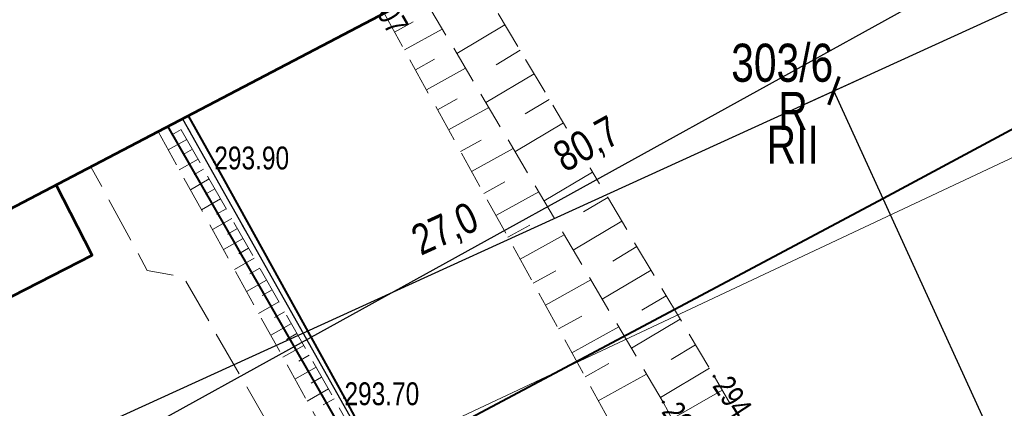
# Model space of a CAD drawing. Header units: metres. Extents: x 7437397 to 7437781, y 5556608 to 5556944.
# Tile 42 of 58: x 7437610 to 7437642, y 5556763 to 5556776. Entities that reach past the tile are written whole.
import ezdxf

# ---------------------------------------------------------------- set-up
doc = ezdxf.new("R2010")
doc.units = ezdxf.units.M
doc.header["$MEASUREMENT"] = 0
for name, pattern in [('BUBZ01-500', [1.75, 1.25, -0.5]), ('EGBU01-500', [1, 0.5, -0.5]), ('KTJZ01-500', [2, 1.5, -0.5])]:
    doc.linetypes.add(name, pattern=pattern)
doc.layers.get('0').update_dxf_attribs({"color": 250, "lineweight": 5})
for name, color, linetype, lineweight in [('_PROJ_WYMIARY', 7, 'Continuous', 9), ('BUBZ01', 250, 'Continuous', 5), ('BUBZ01_1', 250, 'Continuous', 5), ('BUIB02_01', 250, 'Continuous', 5), ('EGBB01', 250, 'Continuous', 5), ('EGBD03', 250, 'Continuous', 5), ('EGBK02', 250, 'Continuous', 5), ('EGBU01', 250, 'Continuous', 5), ('KTJZ01', 250, 'Continuous', 5), ('KTOK05_01', 250, 'Continuous', 5), ('MPZP', 250, 'Continuous', 5), ('punkt wysokościowy sztuczny', 7, 'Continuous', 5), ('RTPW01', 250, 'Continuous', 5), ('RTPW02', 250, 'Continuous', 5), ('rzedne dla projektanta', 250, 'Continuous', 5), ('SUPW_01', 250, 'Continuous', 5), ('Warstwa 1', 250, 'Continuous', 5)]:
    doc.layers.add(name, color=color, linetype=linetype, lineweight=lineweight)
doc.styles.add('ROMANS', font='arial.ttf', dxfattribs={"width": 0.8})
doc.styles.get("Standard").update_dxf_attribs({"font": 'txt.shx', "width": 0.75})
doc.linetypes.add('KTOK05_01-500', pattern='A,3.75,[13,dgnlstyle-rozp_2015.shx,S=0.002778,R=0,X=0,Y=0],3.75', length=7.5)
doc.dimstyles.new('1-500', dxfattribs={"dimscale": 10, "dimtxt": 0.1, "dimasz": 0.07, "dimexe": 0, "dimexo": 0, "dimgap": 0.05, "dimtad": 1, "dimdec": 1, "dimrnd": 0.08, "dimzin": 0, "dimtxsty": 'ROMANS', "dimblk": 'ARCHTICK', "dimcen": 0.02, "dimdle": 0.1, "dimclrt": 256, "dimadec": 0, "dimazin": 0, "dimtfac": 0.666667, "dimtdec": 1, "dimtofl": 0, "dimtmove": 1, "dimatfit": 2, "dimfxl": 0, "dimtolj": 1, "dimtzin": 0, "dimarcsym": 0})

# ---------------------------------------------------------------- blocks, each defined once
blk = doc.blocks.new('PW02')
at = {"layer": 'punkt wysokościowy sztuczny', "linetype": 'Continuous', "lineweight": 13}
h = blk.add_hatch(color=0, dxfattribs=at)
edge = h.paths.add_edge_path()
edge.add_arc((0, 0), 0.45, 0, 360)
blk = doc.blocks.new('_ArchTick')
at = {"color": 0, "linetype": 'ByBlock', "const_width": 0.15}
blk.add_lwpolyline([(-0.5, -0.5), (0.5, 0.5)], dxfattribs=at)
blk = doc.blocks.new('*D82')
at = {"layer": '_PROJ_WYMIARY', "color": 0, "lineweight": -2, "transparency": 16777216}
for p, q in [((7437593.141, 5556750.962), (7437665.546, 5556790.968)), ((7437678.448, 5556765.55), (7437664.671, 5556790.484)), ((7437607.793, 5556726.511), (7437594.016, 5556751.446))]:
    blk.add_line(p, q, dxfattribs=at)
at = {"layer": 'Defpoints', "color": 0}
for p in [(7437664.671, 5556790.484), (7437678.448, 5556765.55), (7437607.793, 5556726.511)]:
    blk.add_point(p, dxfattribs=at)
at = {"layer": '_PROJ_WYMIARY', "color": 0, "lineweight": -2, "transparency": 16777216, "xscale": 0.7000000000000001, "yscale": 0.7000000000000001, "zscale": 0.7000000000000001}
for p, rotation in [((7437664.671, 5556790.484), 28.92180774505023), ((7437594.016, 5556751.446), 208.9218077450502)]:
    blk.add_blockref('_ArchTick', p, dxfattribs=dict(at, rotation=rotation))
at = {"layer": '_PROJ_WYMIARY', "transparency": 16777216, "insert": (7437628.811, 5556771.928), "char_height": 1, "attachment_point": 5, "rotation": 28.9218, "style": 'ROMANS', "bg_fill": 3, "box_fill_scale": 1.25, "bg_fill_color": 256, "bg_fill_true_color": 13158600, "bg_fill_transparency": 0}
blk.add_mtext('\\A1;80,7', dxfattribs=at)
blk = doc.blocks.new('*D87')
at = {"layer": '_PROJ_WYMIARY', "color": 0, "lineweight": -2, "transparency": 16777216}
for p, q in [((7437611.427, 5556762.122), (7437637.8, 5556774.159)), ((7437647.728, 5556750), (7437636.891, 5556773.744)), ((7437623.956, 5556737.08), (7437612.337, 5556762.537))]:
    blk.add_line(p, q, dxfattribs=at)
at = {"layer": 'Defpoints', "color": 0}
for p in [(7437636.891, 5556773.744), (7437647.728, 5556750), (7437623.956, 5556737.08)]:
    blk.add_point(p, dxfattribs=at)
at = {"layer": '_PROJ_WYMIARY', "color": 0, "lineweight": -2, "transparency": 16777216, "xscale": 0.7000000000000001, "yscale": 0.7000000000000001, "zscale": 0.7000000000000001}
for p, rotation in [((7437636.891, 5556773.744), 24.53300016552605), ((7437612.337, 5556762.537), 204.533000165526)]:
    blk.add_blockref('_ArchTick', p, dxfattribs=dict(at, rotation=rotation))
at = {"layer": '_PROJ_WYMIARY', "transparency": 16777216, "insert": (7437624.157, 5556769.142), "char_height": 1, "attachment_point": 5, "rotation": 24.533, "style": 'ROMANS', "bg_fill": 3, "box_fill_scale": 1.25, "bg_fill_color": 256, "bg_fill_true_color": 13158600, "bg_fill_transparency": 0}
blk.add_mtext('\\A1;27,0', dxfattribs=at)
blk = doc.blocks.new('*D88')
at = {"layer": '_PROJ_WYMIARY', "color": 0, "lineweight": -2, "transparency": 16777216}
for p, q in [((7437635.981, 5556773.329), (7437662.296, 5556785.339)), ((7437671.539, 5556762.681), (7437661.387, 5556784.924)), ((7437647.728, 5556750), (7437636.891, 5556773.744))]:
    blk.add_line(p, q, dxfattribs=at)
at = {"layer": 'Defpoints', "color": 0}
for p in [(7437661.387, 5556784.924), (7437671.539, 5556762.681), (7437647.728, 5556750)]:
    blk.add_point(p, dxfattribs=at)
at = {"layer": '_PROJ_WYMIARY', "color": 0, "lineweight": -2, "transparency": 16777216, "xscale": 0.7000000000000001, "yscale": 0.7000000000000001, "zscale": 0.7000000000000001}
for p, rotation in [((7437661.387, 5556784.924), 24.53300016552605), ((7437636.891, 5556773.744), 204.533000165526)]:
    blk.add_blockref('_ArchTick', p, dxfattribs=dict(at, rotation=rotation))
at = {"layer": '_PROJ_WYMIARY', "transparency": 16777216, "insert": (7437648.681, 5556780.336), "char_height": 1, "attachment_point": 5, "rotation": 24.533, "style": 'ROMANS', "bg_fill": 3, "box_fill_scale": 1.25, "bg_fill_color": 256, "bg_fill_true_color": 13158600, "bg_fill_transparency": 0}
blk.add_mtext('\\A1;27,0', dxfattribs=at)

msp = doc.modelspace()

# ---------------------------------------------------------------- linework, layer by layer
at = {"layer": 'BUBZ01', "color": 7, "linetype": 'BUBZ01-500', "lineweight": 13}
for p, q in [((7437624.98, 5556777.778), (7437632.96, 5556764.373)), ((7437631.291, 5556763.521), (7437623.355, 5556776.927)), ((7437622.13, 5556776.285), (7437629.701, 5556762.587)), ((7437624.73, 5556756.153), (7437615.329, 5556772.723)), ((7437614.719, 5556772.404), (7437624.76, 5556754.212)), ((7437640.461, 5556751.33), (7437632.96, 5556764.373))]:
    msp.add_line(p, q, dxfattribs=at)
at = {"layer": 'BUBZ01', "color": 7, "linetype": 'BUBZ01-500', "lineweight": 13, "flags": 128}
msp.add_lwpolyline([(7437631.291, 5556763.521), (7437639.226, 5556748.664), (7437638.726, 5556747.113)], dxfattribs=at)
at = {"layer": 'BUBZ01_1', "color": 7, "linetype": 'Continuous', "lineweight": 13}
for p, q in [((7437623.084, 5556776.009), (7437622.47, 5556775.67)), ((7437624.041, 5556775.769), (7437622.795, 5556775.081)), ((7437624.515, 5556774.968), (7437626.094, 5556775.907)), ((7437625.802, 5556774.599), (7437626.593, 5556775.07)), ((7437623.789, 5556774.776), (7437623.157, 5556774.427)), ((7437624.802, 5556774.482), (7437623.518, 5556773.773)), ((7437625.47, 5556773.354), (7437627.053, 5556774.296)), ((7437624.532, 5556773.479), (7437623.88, 5556773.119)), ((7437626.759, 5556772.987), (7437627.551, 5556773.459)), ((7437625.564, 5556773.196), (7437624.241, 5556772.464)), ((7437615.171, 5556772.301), (7437615.472, 5556772.471)), ((7437626.425, 5556771.741), (7437628.012, 5556772.685)), ((7437615.051, 5556771.803), (7437615.656, 5556772.146)), ((7437625.311, 5556772.116), (7437624.639, 5556771.745)), ((7437615.536, 5556771.648), (7437615.841, 5556771.821)), ((7437626.364, 5556771.844), (7437625.001, 5556771.091)), ((7437627.716, 5556771.375), (7437628.51, 5556771.848)), ((7437615.412, 5556771.148), (7437616.025, 5556771.496)), ((7437615.901, 5556770.996), (7437616.21, 5556771.171)), ((7437615.774, 5556770.494), (7437616.394, 5556770.846)), ((7437627.38, 5556770.128), (7437628.971, 5556771.074)), ((7437616.266, 5556770.344), (7437616.579, 5556770.521)), ((7437626.091, 5556770.754), (7437625.398, 5556770.371)), ((7437616.135, 5556769.839), (7437616.763, 5556770.196)), ((7437627.202, 5556770.429), (7437625.796, 5556769.652)), ((7437628.673, 5556769.763), (7437629.469, 5556770.237)), ((7437616.631, 5556769.691), (7437616.947, 5556769.871)), ((7437616.496, 5556769.185), (7437617.132, 5556769.546)), ((7437616.996, 5556769.039), (7437617.316, 5556769.22)), ((7437626.907, 5556769.326), (7437626.194, 5556768.932)), ((7437628.335, 5556768.514), (7437629.93, 5556769.464)), ((7437616.857, 5556768.53), (7437617.501, 5556768.895)), ((7437628.04, 5556769.013), (7437626.592, 5556768.213)), ((7437617.362, 5556768.387), (7437617.685, 5556768.57)), ((7437629.63, 5556768.151), (7437630.428, 5556768.626)), ((7437617.219, 5556767.876), (7437617.869, 5556768.245)), ((7437617.727, 5556767.734), (7437618.054, 5556767.92)), ((7437627.761, 5556767.834), (7437627.025, 5556767.428)), ((7437629.29, 5556766.901), (7437630.889, 5556767.853)), ((7437617.616, 5556767.156), (7437618.275, 5556767.53)), ((7437628.916, 5556767.533), (7437627.423, 5556766.708)), ((7437618.128, 5556767.017), (7437618.46, 5556767.205)), ((7437630.587, 5556766.538), (7437631.387, 5556767.015)), ((7437618.013, 5556766.436), (7437618.681, 5556766.815)), ((7437618.53, 5556766.299), (7437618.865, 5556766.49)), ((7437628.615, 5556766.342), (7437627.857, 5556765.923)), ((7437618.411, 5556765.716), (7437619.087, 5556766.1)), ((7437629.83, 5556765.989), (7437628.291, 5556765.138)), ((7437630.245, 5556765.288), (7437631.847, 5556766.242)), ((7437618.931, 5556765.582), (7437619.271, 5556765.775)), ((7437618.808, 5556764.996), (7437619.492, 5556765.385)), ((7437631.544, 5556764.926), (7437632.346, 5556765.404)), ((7437619.333, 5556764.864), (7437619.677, 5556765.06)), ((7437619.205, 5556764.276), (7437619.898, 5556764.67)), ((7437629.506, 5556764.785), (7437628.725, 5556764.353)), ((7437619.734, 5556764.147), (7437620.082, 5556764.344)), ((7437630.744, 5556764.444), (7437629.159, 5556763.568)), ((7437631.2, 5556763.674), (7437632.806, 5556764.631)), ((7437619.603, 5556763.557), (7437620.304, 5556763.954)), ((7437631.582, 5556762.976), (7437633.221, 5556763.919)), ((7437620.136, 5556763.429), (7437620.488, 5556763.629))]:
    msp.add_line(p, q, dxfattribs=at)
at = {"layer": 'BUIB02_01', "color": 212, "linetype": 'Continuous', "lineweight": 40, "flags": 128}
msp.add_lwpolyline([(7437471.018, 5556680.168), (7437490.105, 5556682.798), (7437506.941, 5556685.963), (7437514.516, 5556687.29), (7437530.92, 5556693.586), (7437543.72, 5556699.172), (7437579.76, 5556716.205), (7437631.582, 5556743.722), (7437615.039, 5556772.576)], dxfattribs=at)
at = {"layer": 'EGBB01', "color": 7, "linetype": 'Continuous', "lineweight": 53, "flags": 128}
msp.add_lwpolyline([(7437598.296, 5556763.803), (7437599.419, 5556761.614), (7437612.554, 5556768.35), (7437611.373, 5556770.652)], dxfattribs=at)
at = {"layer": 'EGBD03', "color": 114, "linetype": 'Continuous', "lineweight": 30, "true_color": 0x00b140, "flags": 128}
msp.add_lwpolyline([(7437615.518, 5556772.822), (7437630.48, 5556746.22)], dxfattribs=at)
at = {"layer": 'EGBU01', "color": 96, "linetype": 'EGBU01-500', "lineweight": 13, "flags": 128}
for points in [[(7437630.48, 5556746.22), (7437615.518, 5556772.822)], [(7437615.518, 5556772.822), (7437630.48, 5556746.22)]]:
    msp.add_lwpolyline(points, dxfattribs=at)
at = {"layer": 'KTJZ01', "color": 7, "linetype": 'KTJZ01-500', "lineweight": 13, "flags": 128}
msp.add_lwpolyline([(7437620.36, 5556759.25), (7437615.552, 5556767.625), (7437614.362, 5556767.845), (7437612.511, 5556771.247)], dxfattribs=at)
at = {"layer": 'KTOK05_01', "color": 7, "linetype": 'KTOK05_01-500', "lineweight": 40, "flags": 128}
for points in [[(7437615.701, 5556772.918), (7437616.56, 5556771.4)], [(7437616.56, 5556771.4), (7437620.83, 5556763.66), (7437627.08, 5556751.96)]]:
    msp.add_lwpolyline(points, dxfattribs=at)
at = {"layer": 'MPZP', "color": 212, "linetype": 'KTOK05_01-500', "lineweight": 40, "flags": 128}
msp.add_lwpolyline([(7437480.35, 5556702.039), (7437498.164, 5556705.138), (7437519.727, 5556710.673), (7437570.307, 5556733.919), (7437638.513, 5556770.222), (7437729.943, 5556819.329)], dxfattribs=at)
at = {"layer": 'rzedne dla projektanta', "color": 7, "linetype": 'Continuous', "lineweight": 40}
for centre in [(7437632.96, 5556764.37), (7437631.29, 5556763.52)]:
    msp.add_circle(centre, 0.0225, dxfattribs=at)
at = {"layer": 'SUPW_01', "color": 5, "linetype": 'Continuous', "lineweight": 13, "flags": 128}
msp.add_lwpolyline([(7437624.519, 5556762.969), (7437672.34, 5556785.48), (7437678.49, 5556788.41), (7437671.106, 5556801.936)], dxfattribs=at)
at = {"layer": 'Warstwa 1', "color": 207, "linetype": 'Continuous', "lineweight": 53, "true_color": 0x6e1e6e, "flags": 128}
msp.add_lwpolyline([(7437466.384, 5556694.725), (7437479.253, 5556654.299), (7437507.556, 5556623.548), (7437507.556, 5556623.548), (7437761.553, 5556761.255), (7437724.258, 5556829.774), (7437466.384, 5556694.725)], close=True, dxfattribs=at)

# ---------------------------------------------------------------- block references
at = {"layer": 'RTPW02', "color": 7, "linetype": 'Continuous', "lineweight": 13, "xscale": 0.1, "yscale": 0.1, "zscale": 0.1}
for p in [(7437616.56, 5556771.4), (7437620.83, 5556763.66)]:
    msp.add_blockref('PW02', p, dxfattribs=at)

# ---------------------------------------------------------------- texts
at = {"layer": 'EGBD03', "color": 114, "linetype": 'Continuous', "lineweight": 30, "true_color": 0x00b140, "insert": (7437633.519, 5556774.02), "char_height": 1.25, "attachment_point": 7, "line_spacing_factor": 0.6}
msp.add_mtext('\\FWORKING_1250;\\H1x;\\W0.8;303/6', dxfattribs=at)
msp.add_mtext('\\FWORKING_1250;\\H1x;\\W0.8;303/6', dxfattribs=at)
at = {"layer": 'EGBK02', "color": 96, "linetype": 'Continuous', "lineweight": 30, "insert": (7437634.682, 5556772.602), "char_height": 1.25, "attachment_point": 1, "line_spacing_factor": 0.6}
msp.add_mtext('\\FWORKING_1250;\\H1x;\\W0.8;RII', dxfattribs=at)
at = {"layer": 'EGBU01', "color": 96, "linetype": 'Continuous', "lineweight": 30, "insert": (7437635.064, 5556772.455), "char_height": 1.25, "attachment_point": 7, "line_spacing_factor": 0.6}
msp.add_mtext('\\FWORKING_1250;\\H1x;\\W0.8;R', dxfattribs=at)
at = {"layer": 'RTPW01', "color": 7, "linetype": 'Continuous', "lineweight": 13, "char_height": 0.75, "attachment_point": 7, "line_spacing_factor": 0.6}
for s, insert in [('\\FWORKING_1250;\\H1x;\\W0.8;293.90', (7437616.56, 5556771.15)), ('\\FWORKING_1250;\\H1x;\\W0.8;293.70', (7437620.83, 5556763.41))]:
    msp.add_mtext(s, dxfattribs=dict(at, insert=insert))
at = {"layer": 'rzedne dla projektanta', "color": 7, "linetype": 'Continuous', "lineweight": 0, "char_height": 0.75, "attachment_point": 7, "line_spacing_factor": 0.6}
for s, insert, rotation in [('\\FWORKING_1250;\\H1x;\\W0.8; 295.07', (7437620.983, 5556777.836), 299.6408), ('\\FWORKING_1250;\\H1x;\\W0.8; 294.90', (7437632.751, 5556764.233), 303.2147), ('\\FWORKING_1250;\\H1x;\\W0.8; 293.98', (7437631.081, 5556763.383), 303.2147)]:
    msp.add_mtext(s, dxfattribs=dict(at, insert=insert, rotation=rotation))

# ---------------------------------------------------------------- next in the draw order: dimensions: what is measured, and where the dimension line sits
at = {"layer": '_PROJ_WYMIARY'}
dim = msp.add_aligned_dim(p1=(7437607.793, 5556726.511), p2=(7437678.448, 5556765.55), distance=28.487, dimstyle='1-500', dxfattribs=at)
dim.commit()
dim.dimension.update_dxf_attribs({"geometry": '*D82', "text_midpoint": (7437628.811, 5556771.928)})

# ---------------------------------------------------------------- next in the draw order: dimensions: what is measured, and where the dimension line sits
dim = msp.add_linear_dim(base=(7437636.891, 5556773.744), p1=(7437623.956, 5556737.08), p2=(7437647.728, 5556750), angle=204.533, dimstyle='1-500', dxfattribs=at)
dim.commit()
dim.dimension.update_dxf_attribs({"geometry": '*D87', "text_midpoint": (7437624.157, 5556769.142)})

# ---------------------------------------------------------------- next in the draw order: dimensions: what is measured, and where the dimension line sits
dim = msp.add_linear_dim(base=(7437661.387, 5556784.924), p1=(7437647.728, 5556750), p2=(7437671.539, 5556762.681), angle=204.533, dimstyle='1-500', dxfattribs=at)
dim.commit()
dim.dimension.update_dxf_attribs({"geometry": '*D88', "text_midpoint": (7437648.681, 5556780.336)})

doc.saveas('drawing.dxf')
